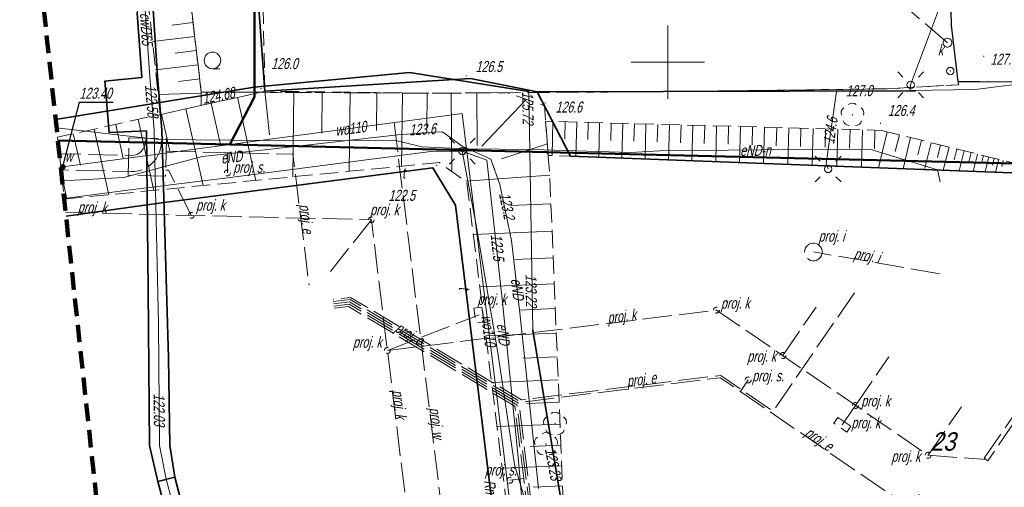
# Model space of a CAD drawing. Extents: x 7463256 to 7464485, y 5957341 to 5958260.
# Tile 15 of 256: x 7463256 to 7463323, y 5957521 to 5957553. Entities that reach past the tile are written whole.
import ezdxf
from ezdxf.enums import TextEntityAlignment as Align

# ---------------------------------------------------------------- set-up
doc = ezdxf.new("R2010")
doc.units = 0
doc.header["$MEASUREMENT"] = 0
for name, pattern in [('1.5_0.5', [2, 1.5, -0.5]), ('218-500', [1, 0.5, -0.5]), ('4', [1.8, 1.2, -0.6]), ('l219_500', [0]), ('mz1.0_0.5', [1.5, 1, -0.5]), ('mz1.25_0.5', [1.75, 1.25, -0.5]), ('mz2.0_0.5', [2.5, 2, -0.5])]:
    doc.linetypes.add(name, pattern=pattern)
doc.layers.get('0').update_dxf_attribs({"color": 2, "linetype": 'CONTINUOUS', "lineweight": 5})
for name, color, linetype in [('000 Inne (niezydentyfikowane)', 7, 'CONTINUOUS'), ('203-Punkt załamania granicy działki nie stabilizowany', 7, 'CONTINUOUS'), ('211-Nr działki', 7, 'CONTINUOUS'), ('217-Granica konturu klasyfikcyjnego', 7, 'CONTINUOUS'), ('218-Granica użytku', 7, 'CONTINUOUS'), ('219-Linia granicy', 7, 'CONTINUOUS'), ('drzewo liściaste (punkt)', 7, 'CONTINUOUS'), ('jezdnia (powierzchnia)', 7, 'CONTINUOUS'), ('krawężnik (linia)', 7, 'CONTINUOUS'), ('latarnia na słupie lub maszcie (punkt)', 7, 'CONTINUOUS'), ('Obszar opracowania', 7, 'CONTINUOUS'), ('ogrodzenie trwałe (linia)', 7, 'CONTINUOUS'), ('plac (powierzchnia)', 7, 'CONTINUOUS'), ('przewód ciepłowniczy (linia)', 7, 'CONTINUOUS'), ('przewód ciepłowniczy (linia)-Atr1', 7, 'CONTINUOUS'), ('przewód elektroenergetyczny (linia)', 7, 'CONTINUOUS'), ('przewód elektroenergetyczny (linia)-Atr1', 7, 'CONTINUOUS'), ('przewód elektroenergetyczny - projektowany lub w budowie (linia) - ob. projektowany', 7, 'CONTINUOUS'), ('przewód elektroenergetyczny - projektowany lub w budowie (linia) - ob. projektowany-Atr1', 7, 'CONTINUOUS'), ('przewód inny - projektowany lub w budowie (linia) - ob. projektowany', 7, 'CONTINUOUS'), ('przewód inny - projektowany lub w budowie (linia) - ob. projektowany-Atr1', 7, 'CONTINUOUS'), ('przewód kanalizacyjny - projektowany lub w budowie (linia) - ob. projektowany', 7, 'CONTINUOUS'), ('przewód kanalizacyjny - projektowany lub w budowie (linia) - ob. projektowany-Atr1', 7, 'CONTINUOUS'), ('przewód telekomunikacyjny (linia)', 7, 'CONTINUOUS'), ('przewód telekomunikacyjny (linia)-Atr1', 7, 'CONTINUOUS'), ('przewód wodociągowy (linia)', 7, 'CONTINUOUS'), ('przewód wodociągowy (linia)-Atr1', 7, 'CONTINUOUS'), ('przewód wodociągowy - projektowany lub w budowie (linia) - ob. projektowany', 7, 'CONTINUOUS'), ('przewód wodociągowy - projektowany lub w budowie (linia) - ob. projektowany-Atr1', 7, 'CONTINUOUS'), ('punkt o określonej wysokości (sieć ciepłownicza)', 7, 'CONTINUOUS'), ('punkt o określonej wysokości (sieć ciepłownicza)-Atr2', 7, 'CONTINUOUS'), ('punkt o określonej wysokości (sieć elektroenergetyczna)', 7, 'CONTINUOUS'), ('punkt o określonej wysokości (sieć elektroenergetyczna)-Atr2', 7, 'CONTINUOUS'), ('punkt o określonej wysokości (sieć kanalizacyjna)', 7, 'CONTINUOUS'), ('punkt o określonej wysokości (sieć telekomunikacyjna)', 7, 'CONTINUOUS'), ('punkt o określonej wysokości (sieć telekomunikacyjna)-Atr2', 7, 'CONTINUOUS'), ('punkt o określonej wysokości (sieć wodociągowa)', 7, 'CONTINUOUS'), ('punkt o określonej wysokości (sieć wodociągowa)-Atr2', 7, 'CONTINUOUS'), ('punkt wysokościowy naturalny', 7, 'CONTINUOUS'), ('punkt wysokościowy naturalny-Atr2', 7, 'CONTINUOUS'), ('punkt wysokościowy sztuczny', 7, 'CONTINUOUS'), ('punkt wysokościowy sztuczny-Atr2', 7, 'CONTINUOUS'), ('punkt zmiany cech lub źródła danych o położeniu przewodu (sieć ciepłownicza)', 7, 'CONTINUOUS'), ('rura ochronna - przewód ciepłowniczy (linia)', 7, 'CONTINUOUS'), ('rura ochronna - przewód telekomunikacyjny (linia)', 7, 'CONTINUOUS'), ('skarpa nieumocniona (powierzchnia)', 7, 'CONTINUOUS'), ('studzienka okrągła - przewód kanalizacyjny (punkt)', 7, 'CONTINUOUS'), ('studzienka okrągła - przewód kanalizacyjny (punkt)-Atr17', 7, 'CONTINUOUS'), ('słup (punkt)', 7, 'CONTINUOUS'), ('słup lub maszt - projektowany lub w budowie (punkt) - ob. projektowany', 7, 'CONTINUOUS'), ('słup lub maszt - projektowany lub w budowie (punkt) - ob. projektowany-Atr17', 7, 'CONTINUOUS'), ('urządzenie techniczne projektowane lub w budowie (sieć inna) - powierzchnia - ob. projektowany', 7, 'CONTINUOUS'), ('urządzenie techniczne projektowane lub w budowie (sieć inna) - powierzchnia - ob. projektowany-Atr17', 7, 'CONTINUOUS'), ('urządzenie techniczne projektowane lub w budowie (sieć kanalizacyjna) - powierzchnia - ob. projektowany', 7, 'CONTINUOUS'), ('urządzenie techniczne projektowane lub w budowie (sieć kanalizacyjna) - powierzchnia - ob. projektowany-Atr17', 7, 'CONTINUOUS'), ('urządzenie techniczne projektowane lub w budowie (sieć kanalizacyjna) - punkt - ob. projektowany', 7, 'CONTINUOUS'), ('urządzenie techniczne projektowane lub w budowie (sieć kanalizacyjna) - punkt - ob. projektowany-Atr17', 7, 'CONTINUOUS'), ('Wstawianie ramki sekcyjnej z opisem', 7, 'CONTINUOUS'), ('zadrzewienie (powierzchnia)', 7, 'CONTINUOUS'), ('zadrzewienie (powierzchnia) - symbol', 7, 'CONTINUOUS'), ('zasuwa - siec wodociągowa (punkt)', 7, 'CONTINUOUS'), ('zasuwa - siec wodociągowa (punkt)-Atr17', 7, 'CONTINUOUS')]:
    doc.layers.add(name, color=color, linetype=linetype)
doc.styles.get("Standard").update_dxf_attribs({"font": 'txt', "width": 0.75})
doc.linetypes.add('902-500', pattern='A,3.75,0,[1,ksztalty.shx,S=0.5,R=0,X=0,Y=0],3.75', length=7.5)

# ---------------------------------------------------------------- blocks, each defined once
blk = doc.blocks.new('US25')
at = {"linetype": 'Continuous', "lineweight": 0}
h = blk.add_hatch(color=0, dxfattribs=at)
edge = h.paths.add_edge_path()
edge.add_arc((0, 0), 0.2, 0, 360)
blk = doc.blocks.new('PW01')
at = {"linetype": 'Continuous', "lineweight": 13}
h = blk.add_hatch(color=0, dxfattribs=at)
edge = h.paths.add_edge_path()
edge.add_arc((0, 0), 0.045, 0, 360)
blk = doc.blocks.new('XX_01')
at = {"color": 0, "linetype": 'Continuous', "lineweight": 13}
blk.add_line((0, -0.25), (0, 0.25), dxfattribs=at)
blk = doc.blocks.new('SM04')
at = {"color": 0, "linetype": 'Continuous', "lineweight": 13}
blk.add_circle((0, 0), 0.25, dxfattribs=at)
blk = doc.blocks.new('SM011')
at = {"color": 0, "linetype": 'Continuous', "lineweight": 13}
for p, q in [((-0.53, 0.531), (-0.883, 0.884)), ((0.531, 0.531), (0.884, 0.884)), ((-0.53, -0.53), (-0.883, -0.883)), ((0.531, -0.53), (0.884, -0.883))]:
    blk.add_line(p, q, dxfattribs=at)
blk = doc.blocks.new('OP021')
at = {"linetype": 'Continuous', "lineweight": 13}
h = blk.add_hatch(color=0, dxfattribs=at)
edge = h.paths.add_edge_path()
edge.add_arc((0, 0), 0.05, 0, 360)
at = {"color": 0, "linetype": 'Continuous', "lineweight": 13}
for centre, start, end in [((0, 0.4), 49.272, 130.728), ((-0.38, 0.124), 121.308, 202.548), ((0.38, 0.124), 337.452, 58.692), ((-0.235, -0.324), 193.221, 274.871), ((0.235, -0.324), 265.129, 346.779)]:
    blk.add_arc(centre, 0.4, start, end, dxfattribs=at)
blk = doc.blocks.new('US15')
at = {"color": 0, "linetype": 'Continuous', "lineweight": 13}
blk.add_circle((0, 0), 0.25, dxfattribs=at)
blk = doc.blocks.new('PW02')
at = {"linetype": 'Continuous', "lineweight": 13}
h = blk.add_hatch(color=0, dxfattribs=at)
edge = h.paths.add_edge_path()
edge.add_arc((0, 0), 0.045, 0, 360)
blk = doc.blocks.new('TL04')
at = {"color": 0, "linetype": 'Continuous', "lineweight": 13}
blk.add_line((0.398, -0.164), (0.898, -0.164), dxfattribs=at)
blk.add_circle((0.398, 0.398), 0.562, dxfattribs=at)
blk = doc.blocks.new('US01P')
at = {"color": 0, "linetype": 'Continuous', "lineweight": 13}
for points in [[(0.082, 0.181), (0.072, 0.186), (0.034, 0.197), (-0.006, 0.2), (-0.046, 0.194), (-0.084, 0.182), (-0.118, 0.161), (-0.148, 0.135), (-0.172, 0.103), (-0.189, 0.066), (-0.198, 0.028), (-0.2, -0.001)], [(-0.082, -0.182), (-0.061, -0.191), (-0.022, -0.199), (0.018, -0.199), (0.057, -0.192), (0.094, -0.177), (0.127, -0.155), (0.155, -0.126), (0.177, -0.093), (0.192, -0.056), (0.199, -0.016), (0.2, 0)]]:
    blk.add_lwpolyline(points, dxfattribs=at)
blk = doc.blocks.new('203')
at = {"linetype": 'Continuous', "lineweight": 0}
h = blk.add_hatch(color=0, dxfattribs=at)
edge = h.paths.add_edge_path()
edge.add_arc((0, 0), 0.045, 0, 360)

msp = doc.modelspace()

# ---------------------------------------------------------------- linework, layer by layer
at = {"layer": '000 Inne (niezydentyfikowane)', "color": 7, "linetype": 'Continuous', "lineweight": 13}
for p, q in [((7463267.68, 5957552.7), (7463266.25, 5957552.53)), ((7463267.8, 5957551.75), (7463264.92, 5957551.41)), ((7463267.91, 5957550.79), (7463266.46, 5957550.62)), ((7463268.02, 5957549.83), (7463265.12, 5957549.49)), ((7463268.14, 5957548.86), (7463266.68, 5957548.69)), ((7463268.24, 5957547.89), (7463265.3, 5957547.8)), ((7463270.71, 5957547.61), (7463271.96, 5957541.95)), ((7463272.57, 5957548.02), (7463272.88, 5957545.05)), ((7463274.54, 5957548), (7463274.48, 5957542.2)), ((7463276.48, 5957547.98), (7463276.45, 5957545.18)), ((7463278.37, 5957547.96), (7463278.31, 5957542.57)), ((7463280.19, 5957547.94), (7463280.16, 5957545.34)), ((7463281.94, 5957547.92), (7463281.88, 5957542.92)), ((7463283.62, 5957547.9), (7463283.6, 5957545.49)), ((7463285.25, 5957547.9), (7463285.3, 5957542.56)), ((7463286.99, 5957547.91), (7463287.01, 5957544.32)), ((7463268.92, 5957547.21), (7463269.52, 5957544.49)), ((7463290.36, 5957547.47), (7463287.35, 5957544.28)), ((7463265.54, 5957546.46), (7463266.1, 5957543.95)), ((7463267.2, 5957546.83), (7463268.36, 5957541.6)), ((7463262.42, 5957545.77), (7463262.93, 5957543.44)), ((7463263.95, 5957546.11), (7463265.02, 5957541.27)), ((7463292.18, 5957545.97), (7463292.12, 5957543.64)), ((7463293.01, 5957545.94), (7463292.98, 5957544.78)), ((7463293.8, 5957545.92), (7463293.74, 5957543.59)), ((7463294.58, 5957545.9), (7463294.55, 5957544.73)), ((7463295.36, 5957545.88), (7463295.3, 5957543.53)), ((7463296.15, 5957545.86), (7463296.12, 5957544.68)), ((7463296.93, 5957545.84), (7463296.87, 5957543.47)), ((7463297.72, 5957545.82), (7463297.69, 5957544.63)), ((7463298.51, 5957545.79), (7463298.45, 5957543.41)), ((7463299.31, 5957545.77), (7463299.28, 5957544.58)), ((7463300.11, 5957545.75), (7463300.04, 5957543.35)), ((7463300.91, 5957545.73), (7463300.87, 5957544.52)), ((7463301.71, 5957545.71), (7463301.64, 5957543.29)), ((7463302.51, 5957545.69), (7463302.48, 5957544.47)), ((7463303.32, 5957545.66), (7463303.26, 5957543.23)), ((7463304.13, 5957545.64), (7463304.1, 5957544.42)), ((7463304.95, 5957545.62), (7463304.88, 5957543.17)), ((7463305.77, 5957545.6), (7463305.73, 5957544.37)), ((7463306.59, 5957545.58), (7463306.52, 5957543.1)), ((7463259.53, 5957545.13), (7463260.01, 5957542.98)), ((7463260.95, 5957545.44), (7463261.94, 5957540.97)), ((7463307.41, 5957545.55), (7463307.38, 5957544.31)), ((7463308.23, 5957545.53), (7463308.17, 5957543.04)), ((7463309.06, 5957545.51), (7463309.03, 5957544.26)), ((7463309.9, 5957545.49), (7463309.83, 5957542.98)), ((7463310.73, 5957545.46), (7463310.7, 5957544.21)), ((7463311.57, 5957545.44), (7463311.5, 5957542.92)), ((7463312.41, 5957545.42), (7463312.37, 5957544.15)), ((7463313.25, 5957545.39), (7463313.18, 5957542.85)), ((7463314.1, 5957545.37), (7463314.06, 5957544.1)), ((7463314.94, 5957545.26), (7463314.33, 5957542.81)), ((7463315.76, 5957545.06), (7463315.47, 5957543.92)), ((7463291.8, 5957544.45), (7463288.67, 5957543.41)), ((7463316.53, 5957544.87), (7463316.01, 5957542.75)), ((7463317.26, 5957544.69), (7463317.01, 5957543.7)), ((7463317.93, 5957544.52), (7463317.48, 5957542.69)), ((7463318.56, 5957544.37), (7463318.35, 5957543.52)), ((7463319.14, 5957544.22), (7463318.75, 5957542.64)), ((7463319.68, 5957544.09), (7463319.5, 5957543.36)), ((7463320.18, 5957543.97), (7463319.84, 5957542.6)), ((7463320.65, 5957543.85), (7463320.49, 5957543.22)), ((7463321.08, 5957543.74), (7463320.79, 5957542.57)), ((7463321.48, 5957543.64), (7463321.35, 5957543.1)), ((7463321.86, 5957543.55), (7463321.61, 5957542.53)), ((7463322.21, 5957543.47), (7463322.09, 5957542.99)), ((7463322.53, 5957543.39), (7463322.31, 5957542.51)), ((7463322.83, 5957543.31), (7463322.73, 5957542.9)), ((7463258.742, 5957542.258), (7463259.09, 5957540.69)), ((7463291.96, 5957542.32), (7463286.24, 5957541.89)), ((7463292.04, 5957540.35), (7463289.29, 5957540.24)), ((7463292.12, 5957538.49), (7463286.76, 5957538.26)), ((7463292.2, 5957536.68), (7463289.59, 5957536.57)), ((7463292.27, 5957534.92), (7463287.2, 5957534.71)), ((7463292.34, 5957533.22), (7463289.87, 5957533.11)), ((7463292.41, 5957531.56), (7463287.61, 5957531.36)), ((7463292.47, 5957529.94), (7463290.14, 5957529.85)), ((7463292.54, 5957528.37), (7463288, 5957528.19)), ((7463292.6, 5957526.85), (7463290.4, 5957526.76)), ((7463292.66, 5957525.36), (7463288.37, 5957525.19)), ((7463292.72, 5957523.92), (7463290.64, 5957523.83)), ((7463292.78, 5957522.51), (7463288.72, 5957522.35)), ((7463292.84, 5957521.15), (7463290.86, 5957521.07))]:
    msp.add_line(p, q, dxfattribs=at)
at = {"layer": '217-Granica konturu klasyfikcyjnego', "color": 3, "linetype": '1.5_0.5', "lineweight": 18, "flags": 128}
for points in [[(7463319.29, 5957552.51), (7463319.08, 5957565.82)], [(7463267.45, 5957554.69), (7463268.24, 5957547.97)], [(7463319.78, 5957548.47), (7463319.29, 5957552.51)], [(7463314.94, 5957548.19), (7463319.78, 5957548.47)], [(7463268.24, 5957547.97), (7463284.46, 5957547.89)], [(7463284.46, 5957547.89), (7463299.94, 5957548)], [(7463299.94, 5957548), (7463314.94, 5957548.19)]]:
    msp.add_lwpolyline(points, dxfattribs=at)
at = {"layer": '218-Granica użytku', "color": 3, "linetype": '218-500', "lineweight": 18, "flags": 128}
for points in [[(7463319.08, 5957565.82), (7463319.29, 5957552.51)], [(7463268.24, 5957547.97), (7463267.45, 5957554.69)], [(7463319.29, 5957552.51), (7463319.78, 5957548.47)], [(7463319.78, 5957548.47), (7463314.94, 5957548.19)], [(7463284.46, 5957547.89), (7463268.24, 5957547.97)], [(7463299.94, 5957548), (7463284.46, 5957547.89)], [(7463314.94, 5957548.19), (7463299.94, 5957548)], [(7463258.481, 5957544.677), (7463270.19, 5957544.39)], [(7463270.19, 5957544.39), (7463330.16, 5957542.94)]]:
    msp.add_lwpolyline(points, dxfattribs=at)
at = {"layer": '219-Linia granicy', "color": 3, "linetype": 'l219_500', "lineweight": 50, "flags": 128}
for points in [[(7463271.876, 5957568.618), (7463271.87, 5957547.64)], [(7463271.87, 5957547.64), (7463270.19, 5957544.39)], [(7463270.19, 5957544.39), (7463258.481, 5957544.677)], [(7463330.16, 5957542.94), (7463270.19, 5957544.39)]]:
    msp.add_lwpolyline(points, dxfattribs=at)
at = {"layer": 'jezdnia (powierzchnia)', "color": 7, "linetype": '1.5_0.5', "lineweight": 18, "flags": 128}
msp.add_lwpolyline([(7463339.69, 5957522.36), (7463339.49, 5957532.09), (7463339.26, 5957543.17), (7463338.91, 5957545.04), (7463338.21, 5957546.38), (7463337.33, 5957547.39), (7463336.26, 5957548.17), (7463334.98, 5957548.65), (7463319.75, 5957548.68), (7463319.29, 5957552.51), (7463318.941, 5957567.934)], dxfattribs=at)
at = {"layer": 'krawężnik (linia)', "color": 7, "linetype": 'Continuous', "lineweight": 25, "flags": 128}
msp.add_lwpolyline([(7463318.941, 5957567.934), (7463319.29, 5957552.51), (7463319.75, 5957548.68), (7463334.98, 5957548.65), (7463336.26, 5957548.17), (7463337.33, 5957547.39), (7463338.21, 5957546.38), (7463338.91, 5957545.04), (7463339.26, 5957543.17), (7463339.49, 5957532.09), (7463339.69, 5957522.36), (7463338.91, 5957521.17), (7463338.12, 5957520.23), (7463337.13, 5957519.61), (7463336.05, 5957519.42), (7463335.34, 5957519.65), (7463334.79, 5957520.19), (7463334.48, 5957520.99), (7463334.04, 5957522.29)], dxfattribs=at)
at = {"layer": 'Obszar opracowania', "color": 132, "linetype": '4', "lineweight": 200, "flags": 128}
msp.add_lwpolyline([(7463648.63, 5957598.42), (7463381.17, 5957559), (7463352.31, 5957567.45), (7463255.88, 5957568.85), (7463280.41, 5957340.9), (7463468.95, 5957378.08), (7463536.66, 5957509.53), (7463626.95, 5957460.4), (7463653.5, 5957411.27), (7463734.5, 5957471.02), (7463879.22, 5957698.07), (7464314.97, 5957939.96), (7464470.72, 5957945.23), (7464483.34, 5958244.06), (7464262.86, 5958260.06), (7464240.11, 5958013.73), (7463789.91, 5957739.13), (7463712.41, 5957593.35)], close=True, dxfattribs=at)
at = {"layer": 'ogrodzenie trwałe (linia)', "color": 7, "linetype": '902-500', "lineweight": 35, "flags": 128}
for points in [[(7463271.132, 5957568.629), (7463271.72, 5957559.64), (7463272.57, 5957548.02), (7463286.56, 5957548.88), (7463291.11, 5957547.99), (7463316.89, 5957548.06)], [(7463291.11, 5957547.99), (7463293.38, 5957543.6), (7463330.01, 5957542.21), (7463333.12, 5957537.84), (7463334.04, 5957522.29), (7463339.27, 5957522.33), (7463342.64, 5957522.54), (7463343.05, 5957522.56), (7463344.35, 5957522.68), (7463345.33, 5957522.67), (7463345.57, 5957529.91), (7463345.92, 5957542.3), (7463351.14, 5957548.56)], [(7463259.038, 5957539.508), (7463265.53, 5957540.43), (7463276.79, 5957541.87), (7463284.01, 5957542.8), (7463285.55, 5957540.27), (7463288.39, 5957517.12), (7463291.04, 5957495.52), (7463292.47, 5957487.34), (7463293.46, 5957480.66)]]:
    msp.add_lwpolyline(points, dxfattribs=at)
at = {"layer": 'plac (powierzchnia)', "color": 7, "linetype": '1.5_0.5', "lineweight": 18, "flags": 128}
msp.add_lwpolyline([(7463259.037, 5957539.509), (7463265.53, 5957540.43), (7463276.79, 5957541.87), (7463284.01, 5957542.8), (7463285.55, 5957540.27), (7463288.39, 5957517.12), (7463291.04, 5957495.52), (7463291.12, 5957491.47), (7463292.56, 5957481.3), (7463293.12, 5957475.87), (7463297.71, 5957441.33), (7463293.16, 5957440.73), (7463292.03, 5957440.58), (7463278.43, 5957438.81), (7463269.987, 5957437.759)], dxfattribs=at)
at = {"layer": 'przewód ciepłowniczy (linia)', "color": 212, "linetype": 'Continuous', "lineweight": 18, "flags": 128}
for points in [[(7463263.67, 5957565.91), (7463263.62, 5957564.63), (7463264.4, 5957553.89), (7463264.73, 5957549.01), (7463265.04, 5957545.35), (7463265.32, 5957532.19), (7463265.4, 5957523.91), (7463265.86, 5957521.6)], [(7463291.04, 5957495.52), (7463285.55, 5957540.27), (7463284.01, 5957542.8), (7463265.53, 5957540.43), (7463259.038, 5957539.508)], [(7463265.86, 5957521.6), (7463267.78, 5957514.34), (7463270.41, 5957504.39), (7463273.45, 5957492.87), (7463273.6, 5957492.37), (7463291.04, 5957495.52), (7463292.53, 5957495.69), (7463293.45, 5957495.82), (7463305.77, 5957496.7)]]:
    msp.add_lwpolyline(points, dxfattribs=at)
at = {"layer": 'przewód elektroenergetyczny (linia)', "color": 1, "linetype": 'Continuous', "lineweight": 18, "flags": 128}
for points in [[(7463317.965, 5957567.949), (7463317.91, 5957564.86), (7463318.23, 5957560.99), (7463318.35, 5957553.36), (7463316.53, 5957548.46), (7463316.49, 5957548.08)], [(7463310.78, 5957543.11), (7463311.49, 5957548.01), (7463316.49, 5957548.08), (7463320.91, 5957548.14), (7463323.61, 5957548.48), (7463326.62, 5957548.22), (7463330.45, 5957545.92), (7463333.56, 5957538.62), (7463334.13, 5957535.96), (7463334.55, 5957531.19), (7463333.39, 5957531.14)], [(7463310.91, 5957542.73), (7463310.78, 5957543.11), (7463311.49, 5957548.01), (7463316.49, 5957548.08)], [(7463258.389, 5957545.536), (7463263.72, 5957544.91), (7463265.42, 5957544.74), (7463275.14, 5957544.65), (7463281.38, 5957544.69), (7463283.27, 5957544.24), (7463286.3, 5957544.11), (7463290.79, 5957544.05), (7463297.45, 5957543.86), (7463299.45, 5957543.96), (7463308.79, 5957544.05), (7463313.76, 5957544.08), (7463318.36, 5957542.68), (7463318.54, 5957541.86)], [(7463258.777, 5957541.929), (7463262.96, 5957542.15), (7463268.31, 5957543.59), (7463272.77, 5957544.06), (7463281.62, 5957545.05), (7463284.04, 5957545.24), (7463284.67, 5957545.26), (7463285.99, 5957544.28), (7463287.95, 5957543.39), (7463288.57, 5957541.68), (7463289.36, 5957537.87), (7463289.92, 5957532.94), (7463290.81, 5957524.64), (7463291.2, 5957520.97)], [(7463258.908, 5957540.715), (7463263.25, 5957541.29), (7463270.21, 5957542.15), (7463283.86, 5957543.92), (7463286.01, 5957543.95)], [(7463286.01, 5957543.95), (7463287.68, 5957543.33), (7463288.75, 5957533.66), (7463289.81, 5957523.09), (7463290.57, 5957514.54), (7463290.92, 5957510.75), (7463292.11, 5957508.69), (7463292.14, 5957506.19), (7463292.44, 5957503.75), (7463294.62, 5957502.71), (7463297.78, 5957503.67), (7463306.92, 5957496.64), (7463314.33, 5957496.3), (7463318.06, 5957496.94), (7463318.99, 5957495.78), (7463323.4, 5957495.68)], [(7463290.67, 5957519.7), (7463290.33, 5957519.99), (7463289.56, 5957522.61), (7463288.43, 5957530.22), (7463286.93, 5957539.05), (7463286.01, 5957543.95)], [(7463310.78, 5957543.11), (7463310.91, 5957542.73)]]:
    msp.add_lwpolyline(points, dxfattribs=at)
at = {"layer": 'przewód elektroenergetyczny - projektowany lub w budowie (linia) - ob. projektowany', "color": 1, "linetype": 'mz2.0_0.5', "lineweight": 18, "flags": 128}
for points in [[(7463319.04, 5957551.33), (7463316.09, 5957553.86), (7463315.081, 5957567.991)], [(7463265.85, 5957543.94), (7463274.48, 5957543.73), (7463275.58, 5957534.81)], [(7463270.05, 5957543.84), (7463270.02, 5957542.46)], [(7463312.7, 5957534.3), (7463307.16, 5957526.23), (7463303.61, 5957528.68), (7463290.03, 5957527.01), (7463278.41, 5957533.99), (7463277.21, 5957533.85)], [(7463277.23, 5957533.7), (7463278.37, 5957533.84), (7463290, 5957526.85), (7463303.57, 5957528.52), (7463316.48, 5957519.66), (7463317.1, 5957520.57)], [(7463277.25, 5957533.55), (7463278.34, 5957533.68), (7463289.87, 5957526.76), (7463292.63, 5957504.28), (7463293.13, 5957503.89), (7463297.12, 5957471.36), (7463342.31, 5957476.91), (7463342.65, 5957474.11)], [(7463277.26, 5957533.4), (7463278.31, 5957533.53), (7463289.73, 5957526.67), (7463292.49, 5957504.2), (7463292.99, 5957503.81), (7463296.99, 5957471.19), (7463342.18, 5957476.74), (7463342.5, 5957474.09)], [(7463277.28, 5957533.25), (7463278.27, 5957533.37), (7463289.59, 5957526.58), (7463290.19, 5957521.65), (7463292.14, 5957505.77), (7463292.34, 5957504.12), (7463292.85, 5957503.73), (7463294.05, 5957493.92), (7463295.39, 5957483), (7463297.71, 5957464.14), (7463299.42, 5957450.18), (7463296.24, 5957449.79), (7463284.33, 5957448.33), (7463272.42, 5957446.87), (7463269.051, 5957446.455)], [(7463304.94, 5957527.58), (7463305.47, 5957528.37)], [(7463290.19, 5957521.65), (7463289.25, 5957521.54)]]:
    msp.add_lwpolyline(points, dxfattribs=at)
at = {"layer": 'przewód inny - projektowany lub w budowie (linia) - ob. projektowany', "color": 7, "linetype": 'mz2.0_0.5', "lineweight": 18, "flags": 128}
for points in [[(7463264.41, 5957544.66), (7463264.41, 5957544.47), (7463264.37, 5957544.28), (7463264.29, 5957544.1), (7463264.18, 5957543.94), (7463264.04, 5957543.82), (7463263.87, 5957543.72), (7463263.68, 5957543.67), (7463263.49, 5957543.65), (7463258.579, 5957543.771)], [(7463265.51, 5957544.6), (7463265.5, 5957544.35), (7463265.46, 5957544.11), (7463265.39, 5957543.87), (7463265.29, 5957543.64), (7463265.17, 5957543.42), (7463265.01, 5957543.23), (7463264.84, 5957543.05), (7463264.64, 5957542.9), (7463264.43, 5957542.77), (7463264.2, 5957542.67), (7463263.96, 5957542.6), (7463263.71, 5957542.56), (7463263.46, 5957542.55), (7463258.698, 5957542.667)], [(7463318.52, 5957535.59), (7463309.91, 5957537.08)]]:
    msp.add_lwpolyline(points, dxfattribs=at)
at = {"layer": 'przewód kanalizacyjny - projektowany lub w budowie (linia) - ob. projektowany', "color": 34, "linetype": 'mz2.0_0.5', "lineweight": 18, "flags": 128}
for points in [[(7463267.56, 5957539.57), (7463266.02, 5957542.64), (7463265.82, 5957542.64)], [(7463259.008, 5957539.778), (7463267.56, 5957539.57), (7463279.82, 5957539.27), (7463280.91, 5957530.37), (7463282.92, 5957514), (7463271.9, 5957512.64), (7463262.059, 5957511.43)], [(7463279.82, 5957539.27), (7463276.98, 5957535.68)], [(7463280.91, 5957530.37), (7463303.31, 5957533.12), (7463317.72, 5957523.24), (7463321.66, 5957522.95)], [(7463307.83, 5957530.03), (7463310.09, 5957533.32)], [(7463280.91, 5957530.37), (7463287.16, 5957532.8)], [(7463312.77, 5957526.63), (7463315.04, 5957529.93)], [(7463312.77, 5957526.63), (7463311.87, 5957525.31)], [(7463317.72, 5957523.24), (7463319.98, 5957526.53)]]:
    msp.add_lwpolyline(points, dxfattribs=at)
at = {"layer": 'przewód telekomunikacyjny (linia)', "color": 30, "linetype": 'Continuous', "lineweight": 18, "flags": 128}
for points in [[(7463258.328, 5957546.105), (7463271.85, 5957548.3), (7463282.42, 5957549.31), (7463290.53, 5957548), (7463290.82, 5957531.76), (7463292.77, 5957519.98), (7463291.86, 5957515.67), (7463293.85, 5957503.86), (7463295.85, 5957498.02), (7463295.91, 5957497.44), (7463295.99, 5957496.82), (7463297.13, 5957489.27), (7463296.31, 5957484.77), (7463297.17, 5957475.66), (7463301.12, 5957450.93)], [(7463259.038, 5957539.508), (7463265.53, 5957540.43), (7463284.01, 5957542.8), (7463285.55, 5957540.27), (7463290.72, 5957498.11)]]:
    msp.add_lwpolyline(points, dxfattribs=at)
at = {"layer": 'przewód wodociągowy (linia)', "color": 5, "linetype": 'Continuous', "lineweight": 18, "flags": 128}
for points in [[(7463258.81, 5957542.87), (7463285.99, 5957546.51), (7463291.65, 5957500.39)], [(7463258.678, 5957542.85), (7463258.81, 5957542.87)]]:
    msp.add_lwpolyline(points, dxfattribs=at)
at = {"layer": 'przewód wodociągowy - projektowany lub w budowie (linia) - ob. projektowany', "color": 5, "linetype": 'mz2.0_0.5', "lineweight": 18, "flags": 128}
msp.add_lwpolyline([(7463281.37, 5957545.89), (7463284.61, 5957519.54), (7463286.76, 5957502.02), (7463287.25, 5957502.08), (7463293.9, 5957502.9), (7463294.67, 5957496.66)], dxfattribs=at)
at = {"layer": 'punkt o określonej wysokości (sieć wodociągowa)-Atr2', "color": 7, "flags": 128}
msp.add_lwpolyline([(7463258.81, 5957542.87), (7463259.94, 5957547.28), (7463262.244, 5957547.28)], dxfattribs=at)
at = {"layer": 'rura ochronna - przewód ciepłowniczy (linia)', "color": 212, "linetype": 'Continuous', "lineweight": 35, "flags": 128}
for points in [[(7463264.83, 5957555.68), (7463265.26, 5957549.06), (7463265.56, 5957545.37), (7463266.01, 5957529.88), (7463266.09, 5957523.9), (7463266.44, 5957521.74), (7463265.28, 5957521.46), (7463264.71, 5957523.91), (7463264.63, 5957534.5), (7463264.51, 5957545.32), (7463261.97, 5957545.22), (7463261.68, 5957548.72), (7463264.2, 5957548.96), (7463263.96, 5957552.09), (7463263.06, 5957564.47), (7463264.17, 5957564.79)], [(7463270.94, 5957504.54), (7463274.01, 5957492.94), (7463293.37, 5957496.27), (7463306.12, 5957497.19), (7463305.42, 5957496.21), (7463293.48, 5957495.37), (7463273.68, 5957491.93), (7463273.16, 5957491.86), (7463272.89, 5957492.8), (7463269.87, 5957504.23), (7463267.23, 5957514.16), (7463265.28, 5957521.46), (7463266.44, 5957521.74)]]:
    msp.add_lwpolyline(points, close=True, dxfattribs=at)
at = {"layer": 'rura ochronna - przewód telekomunikacyjny (linia)', "color": 30, "linetype": 'Continuous', "lineweight": 35, "flags": 128}
for points in [[(7463258.328, 5957546.105), (7463271.85, 5957548.3), (7463282.42, 5957549.31), (7463290.53, 5957548)], [(7463292.77, 5957519.98), (7463290.82, 5957531.76)]]:
    msp.add_lwpolyline(points, dxfattribs=at)
at = {"layer": 'skarpa nieumocniona (powierzchnia)', "color": 7, "linetype": 'mz1.25_0.5', "lineweight": 18, "flags": 128}
for points in [[(7463265.94, 5957568.7), (7463266.08, 5957567.9), (7463267.16, 5957560.77), (7463267.45, 5957554.69), (7463268.24, 5957547.97), (7463268.24, 5957547.06), (7463265.44, 5957546.44), (7463263.83, 5957561.78), (7463263.31, 5957565.14), (7463263.07, 5957567.17), (7463262.94, 5957568.75)], [(7463284.46, 5957547.89), (7463289.02, 5957547.93), (7463291.6, 5957547.04), (7463291.97, 5957542.13), (7463293.52, 5957504.64), (7463294.87, 5957480.88), (7463293.95, 5957480.74), (7463288.91, 5957520.83), (7463286.32, 5957541.83), (7463284.44, 5957543.17), (7463258.91, 5957540.68), (7463258.46, 5957544.89), (7463272.57, 5957548.02)], [(7463314.54, 5957545.36), (7463326.76, 5957542.34), (7463293.38, 5957543.6), (7463291.85, 5957543.65), (7463291.68, 5957545.98)]]:
    msp.add_lwpolyline(points, close=True, dxfattribs=at)
at = {"layer": 'urządzenie techniczne projektowane lub w budowie (sieć inna) - powierzchnia - ob. projektowany', "color": 7, "linetype": 'mz2.0_0.5', "lineweight": 18, "flags": 128}
for points in [[(7463319.34, 5957551.33), (7463319.33, 5957551.27), (7463319.31, 5957551.21), (7463319.28, 5957551.15), (7463319.24, 5957551.11), (7463319.19, 5957551.07), (7463319.13, 5957551.04), (7463319.07, 5957551.03), (7463319, 5957551.03), (7463318.94, 5957551.04), (7463318.89, 5957551.07), (7463318.83, 5957551.11), (7463318.79, 5957551.15), (7463318.76, 5957551.21), (7463318.74, 5957551.27), (7463318.74, 5957551.33), (7463318.74, 5957551.39), (7463318.76, 5957551.45), (7463318.79, 5957551.51), (7463318.83, 5957551.55), (7463318.89, 5957551.59), (7463318.94, 5957551.62), (7463319, 5957551.63), (7463319.07, 5957551.63), (7463319.13, 5957551.62), (7463319.19, 5957551.59), (7463319.24, 5957551.55), (7463319.28, 5957551.51), (7463319.31, 5957551.45), (7463319.33, 5957551.39)], [(7463263.32, 5957544.85), (7463265.87, 5957544.79), (7463265.81, 5957542.24), (7463263.26, 5957542.3)], [(7463310.21, 5957537.6), (7463310.31, 5957537.53), (7463310.4, 5957537.43), (7463310.46, 5957537.32), (7463310.5, 5957537.21), (7463310.51, 5957537.08), (7463310.5, 5957536.96), (7463310.46, 5957536.84), (7463310.4, 5957536.73), (7463310.31, 5957536.63), (7463310.21, 5957536.56), (7463310.1, 5957536.51), (7463309.97, 5957536.48), (7463309.85, 5957536.48), (7463309.72, 5957536.51), (7463309.61, 5957536.56), (7463309.51, 5957536.63), (7463309.42, 5957536.73), (7463309.36, 5957536.84), (7463309.32, 5957536.95), (7463309.31, 5957537.08), (7463309.32, 5957537.2), (7463309.36, 5957537.32), (7463309.42, 5957537.43), (7463309.51, 5957537.53), (7463309.61, 5957537.6), (7463309.72, 5957537.65), (7463309.85, 5957537.68), (7463309.97, 5957537.68), (7463310.1, 5957537.65)]]:
    msp.add_lwpolyline(points, close=True, dxfattribs=at)
at = {"layer": 'urządzenie techniczne projektowane lub w budowie (sieć kanalizacyjna) - powierzchnia - ob. projektowany', "color": 34, "linetype": 'mz2.0_0.5', "lineweight": 18, "flags": 128}
for points in [[(7463286.8, 5957533.25), (7463287.35, 5957533.32), (7463287.47, 5957532.31), (7463286.92, 5957532.24)], [(7463321.54, 5957523.04), (7463323.81, 5957526.33), (7463324.05, 5957526.17), (7463321.78, 5957522.87)], [(7463311.57, 5957525.82), (7463312.45, 5957525.21), (7463312.18, 5957524.82), (7463311.3, 5957525.43)]]:
    msp.add_lwpolyline(points, close=True, dxfattribs=at)
at = {"layer": 'Wstawianie ramki sekcyjnej z opisem', "color": 7, "linetype": 'Continuous', "lineweight": 13, "flags": 128}
for points in [[(7463300, 5957547.5), (7463300, 5957552.5)], [(7463297.5, 5957550), (7463302.5, 5957550)]]:
    msp.add_lwpolyline(points, dxfattribs=at)
at = {"layer": 'zadrzewienie (powierzchnia)', "color": 7, "linetype": 'mz1.0_0.5', "lineweight": 18, "flags": 128}
msp.add_lwpolyline([(7463272.11, 5957568.61), (7463272.57, 5957548.02), (7463268.24, 5957547.06), (7463268.24, 5957547.97), (7463267.45, 5957554.69), (7463267.16, 5957560.77), (7463266.08, 5957567.9), (7463265.94, 5957568.7)], close=True, dxfattribs=at)

# ---------------------------------------------------------------- block references
at = {"layer": '203-Punkt załamania granicy działki nie stabilizowany', "color": 3, "linetype": 'Continuous', "lineweight": 18}
for p in [(7463271.87, 5957547.64), (7463270.19, 5957544.39)]:
    msp.add_blockref('203', p, dxfattribs=at)
at = {"layer": 'drzewo liściaste (punkt)', "color": 94, "linetype": 'Continuous', "lineweight": 13}
for p in [(7463312.57, 5957546.42), (7463292.32, 5957525.38), (7463291.71, 5957524)]:
    msp.add_blockref('OP021', p, dxfattribs=at)
at = {"layer": 'latarnia na słupie lub maszcie (punkt)', "color": 7, "linetype": 'Continuous', "lineweight": 18}
for p in [(7463316.53, 5957548.46), (7463286.01, 5957543.95), (7463310.91, 5957542.73)]:
    msp.add_blockref('SM011', p, dxfattribs=at)
at = {"layer": 'punkt o określonej wysokości (sieć ciepłownicza)', "color": 212, "linetype": 'Continuous', "lineweight": 13}
for p in [(7463265.04, 5957545.35), (7463265.4, 5957523.91)]:
    msp.add_blockref('PW01', p, dxfattribs=at)
at = {"layer": 'punkt o określonej wysokości (sieć elektroenergetyczna)', "color": 1, "linetype": 'Continuous', "lineweight": 13}
for p in [(7463311.49, 5957548.01), (7463284.67, 5957545.26), (7463310.78, 5957543.11), (7463288.57, 5957541.68)]:
    msp.add_blockref('PW01', p, dxfattribs=at)
at = {"layer": 'punkt o określonej wysokości (sieć elektroenergetyczna)', "color": 1, "linetype": 'Continuous', "lineweight": 13, "rotation": 276.314}
msp.add_blockref('PW01', (7463288.23, 5957538.38), dxfattribs=at)
at = {"layer": 'punkt o określonej wysokości (sieć kanalizacyjna)', "color": 34, "linetype": 'Continuous', "lineweight": 13}
msp.add_blockref('PW01', (7463319.23, 5957549.4), dxfattribs=at)
at = {"layer": 'punkt o określonej wysokości (sieć telekomunikacyjna)', "color": 30, "linetype": 'Continuous', "lineweight": 13}
for p in [(7463271.85, 5957548.3), (7463290.53, 5957548), (7463290.82, 5957531.76)]:
    msp.add_blockref('PW01', p, dxfattribs=at)
at = {"layer": 'punkt o określonej wysokości (sieć wodociągowa)', "color": 5, "linetype": 'Continuous', "lineweight": 13}
msp.add_blockref('PW01', (7463258.81, 5957542.87), dxfattribs=at)
at = {"layer": 'punkt wysokościowy naturalny', "color": 7, "linetype": 'Continuous', "lineweight": 13}
for p in [(7463286.27, 5957549.08), (7463272.3, 5957548.2), (7463291.65, 5957547.23), (7463314.48, 5957545.84), (7463284.27, 5957542.98)]:
    msp.add_blockref('PW01', p, dxfattribs=at)
at = {"layer": 'punkt wysokościowy sztuczny', "color": 7, "linetype": 'Continuous', "lineweight": 13}
msp.add_blockref('PW02', (7463321.51, 5957550.41), dxfattribs=at)
at = {"layer": 'punkt zmiany cech lub źródła danych o położeniu przewodu (sieć ciepłownicza)', "color": 7, "linetype": 'Continuous', "lineweight": 18, "rotation": 102.381}
msp.add_blockref('XX_01', (7463265.86, 5957521.6), dxfattribs=at)
at = {"layer": 'studzienka okrągła - przewód kanalizacyjny (punkt)', "color": 34, "linetype": 'Continuous', "lineweight": 18}
msp.add_blockref('US15', (7463319.23, 5957549.4), dxfattribs=at)
at = {"layer": 'słup (punkt)', "color": 7, "linetype": 'Continuous', "lineweight": 18}
for p, rotation in [((7463316.53, 5957548.46), 90), ((7463286.01, 5957543.95), 359.4299999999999)]:
    msp.add_blockref('SM04', p, dxfattribs=dict(at, rotation=rotation))
msp.add_blockref('SM04', (7463310.91, 5957542.73), dxfattribs=at)
at = {"layer": 'słup lub maszt - projektowany lub w budowie (punkt) - ob. projektowany', "color": 7, "linetype": 'Continuous', "lineweight": 18}
for p in [(7463270.02, 5957542.46), (7463305.47, 5957528.37), (7463289.25, 5957521.54)]:
    msp.add_blockref('US01P', p, dxfattribs=at)
at = {"layer": 'urządzenie techniczne projektowane lub w budowie (sieć kanalizacyjna) - punkt - ob. projektowany', "color": 34, "linetype": 'Continuous', "lineweight": 18}
for p in [(7463267.56, 5957539.57), (7463279.82, 5957539.27), (7463303.31, 5957533.12), (7463280.91, 5957530.37), (7463307.83, 5957530.03), (7463312.77, 5957526.63), (7463317.72, 5957523.24)]:
    msp.add_blockref('US01P', p, dxfattribs=at)
at = {"layer": 'zadrzewienie (powierzchnia) - symbol', "color": 7, "linetype": 'Continuous', "lineweight": 18}
msp.add_blockref('TL04', (7463268.604, 5957549.724), dxfattribs=at)
at = {"layer": 'zasuwa - siec wodociągowa (punkt)', "color": 7, "linetype": 'Continuous', "lineweight": 13}
msp.add_blockref('US25', (7463258.81, 5957542.87), dxfattribs=at)

# ---------------------------------------------------------------- texts
at = {"layer": '211-Nr działki', "color": 3, "linetype": 'Continuous', "lineweight": 18, "oblique": 15, "width": 0.9}
msp.add_text('23', height=1.25, dxfattribs=at).set_placement((7463317.9, 5957524.8), align=Align.TOP_LEFT)
at = {"layer": 'przewód ciepłowniczy (linia)-Atr1', "color": 212, "oblique": 15, "width": 0.72}
for s, rotation, p in [('cwD65', -86.132, (7463264.43, 5957553.37)), ('Rncpd32', -83.006, (7463287.85, 5957521.56))]:
    msp.add_text(s, height=0.75, rotation=rotation, dxfattribs=at).set_placement(p, align=Align.MIDDLE_LEFT)
at = {"layer": 'przewód elektroenergetyczny (linia)-Atr1', "color": 1, "oblique": 15, "width": 0.72}
for s, rotation, p in [('eND-n', 0.59, (7463304.92, 5957543.61)), ('eND', 6.14, (7463269.62, 5957543.09)), ('eND', 276.71, (7463289.31, 5957535.24)), ('eND', 275.77, (7463288.36, 5957532.17))]:
    msp.add_text(s, height=0.75, rotation=rotation, dxfattribs=at).set_placement(p)
at = {"layer": 'przewód elektroenergetyczny - projektowany lub w budowie (linia) - ob. projektowany-Atr1', "color": 1, "oblique": 15, "width": 0.72}
for rotation, p in [(277.03, (7463274.9, 5957540.3)), (329.007, (7463281.36, 5957531.7)), (7.011, (7463297.25, 5957527.9)), (325.539, (7463309.26, 5957524.61))]:
    msp.add_text('proj. e', height=0.75, rotation=rotation, dxfattribs=at).set_placement(p)
at = {"layer": 'przewód inny - projektowany lub w budowie (linia) - ob. projektowany-Atr1', "color": 7, "oblique": 15, "width": 0.72}
msp.add_text('proj. i', height=0.75, rotation=350.182, dxfattribs=at).set_placement((7463312.62, 5957536.61))
at = {"layer": 'przewód kanalizacyjny - projektowany lub w budowie (linia) - ob. projektowany-Atr1', "color": 34, "oblique": 15, "width": 0.72}
for rotation, p in [(358.606, (7463259.83, 5957539.76)), (6.999, (7463295.93, 5957532.21)), (277, (7463281.24, 5957527.64))]:
    msp.add_text('proj. k', height=0.75, rotation=rotation, dxfattribs=at).set_placement(p)
at = {"layer": 'przewód telekomunikacyjny (linia)-Atr1', "color": 30, "oblique": 15, "width": 0.72}
for rotation, p in [(7.31, (7463281.93, 5957542.07)), (276.99, (7463285.77, 5957534.7))]:
    msp.add_text('t', height=0.75, rotation=rotation, dxfattribs=at).set_placement(p)
at = {"layer": 'przewód wodociągowy (linia)-Atr1', "color": 5, "oblique": 15, "width": 0.72}
for rotation, p in [(7.627, (7463277.36, 5957545.35)), (276.996, (7463287.67, 5957532.79))]:
    msp.add_text('wo110', height=0.75, rotation=rotation, dxfattribs=at).set_placement(p, align=Align.MIDDLE_LEFT)
at = {"layer": 'przewód wodociągowy - projektowany lub w budowie (linia) - ob. projektowany-Atr1', "color": 5, "oblique": 15, "width": 0.72}
msp.add_text('proj. w', height=0.75, rotation=277.01, dxfattribs=at).set_placement((7463283.76, 5957526.45))
at = {"layer": 'punkt o określonej wysokości (sieć ciepłownicza)-Atr2', "color": 212, "oblique": 15, "width": 0.72}
for s, rotation, p in [('122.58', -85.159, (7463264.78, 5957548.47)), ('122.03', -89.446, (7463265.37, 5957527.45))]:
    msp.add_text(s, height=0.75, rotation=rotation, dxfattribs=at).set_placement(p, align=Align.MIDDLE_LEFT)
at = {"layer": 'punkt o określonej wysokości (sieć elektroenergetyczna)-Atr2', "color": 1, "oblique": 15, "width": 0.72}
for s, rotation, p in [('127.0', 0.79, (7463312.12, 5957547.67)), ('124.6', 81.75, (7463311.31, 5957544.39)), ('123.6', 2.53, (7463282.41, 5957545.02)), ('123.2', 281.62, (7463288.5, 5957541.03)), ('122.5', 275.82, (7463287.94, 5957538.26))]:
    msp.add_text(s, height=0.75, rotation=rotation, dxfattribs=at).set_placement(p)
at = {"layer": 'punkt o określonej wysokości (sieć telekomunikacyjna)-Atr2', "color": 30, "oblique": 15, "width": 0.72}
for s, rotation, p in [('124.68', 11.16, (7463268.4, 5957547.16)), ('125.72', 271.02, (7463290.08, 5957547.99)), ('123.22', 270.86, (7463290.31, 5957535.56)), ('123.23', 280.53, (7463291.63, 5957523.66))]:
    msp.add_text(s, height=0.75, rotation=rotation, dxfattribs=at).set_placement(p)
at = {"layer": 'punkt o określonej wysokości (sieć wodociągowa)-Atr2', "color": 5, "oblique": 15, "width": 0.72}
msp.add_text('123.40', height=0.75, dxfattribs=at).set_placement((7463259.94, 5957547.288), align=Align.BOTTOM_LEFT)
at = {"layer": 'punkt wysokościowy naturalny-Atr2', "color": 7, "oblique": 15, "width": 0.72}
for s, p in [('126.0', (7463273, 5957549.53)), ('126.5', (7463286.91, 5957549.33)), ('126.6', (7463292.35, 5957546.57)), ('126.4', (7463314.98, 5957546.34)), ('122.5', (7463280.98, 5957540.56))]:
    msp.add_text(s, height=0.75, dxfattribs=at).set_placement(p)
at = {"layer": 'punkt wysokościowy sztuczny-Atr2', "color": 7, "oblique": 15, "width": 0.72}
msp.add_text('127.00', height=0.75, dxfattribs=at).set_placement((7463321.96, 5957549.83))
at = {"layer": 'studzienka okrągła - przewód kanalizacyjny (punkt)-Atr17', "color": 34, "oblique": 15, "width": 0.72}
msp.add_text('k', height=0.75, dxfattribs=at).set_placement((7463318.38, 5957550.46))
at = {"layer": 'słup lub maszt - projektowany lub w budowie (punkt) - ob. projektowany-Atr17', "color": 7, "oblique": 15, "width": 0.72}
for p in [(7463270.42, 5957542.47), (7463305.74, 5957528.27), (7463287.55, 5957521.86)]:
    msp.add_text('proj. s.', height=0.75, dxfattribs=at).set_placement(p)
at = {"layer": 'urządzenie techniczne projektowane lub w budowie (sieć inna) - powierzchnia - ob. projektowany-Atr17', "color": 7, "oblique": 15, "width": 0.72}
msp.add_text('proj. i', height=0.75, dxfattribs=at).set_placement((7463310.26, 5957537.78))
at = {"layer": 'urządzenie techniczne projektowane lub w budowie (sieć kanalizacyjna) - powierzchnia - ob. projektowany-Atr17', "color": 34, "oblique": 15, "width": 0.72}
for p in [(7463287.04, 5957533.48), (7463312.49, 5957525.07)]:
    msp.add_text('proj. k', height=0.75, dxfattribs=at).set_placement(p)
at = {"layer": 'urządzenie techniczne projektowane lub w budowie (sieć kanalizacyjna) - punkt - ob. projektowany-Atr17', "color": 34, "oblique": 15, "width": 0.72}
for p in [(7463267.89, 5957539.89), (7463279.73, 5957539.58), (7463303.61, 5957533.22), (7463278.56, 5957530.56), (7463305.4, 5957529.6), (7463313.16, 5957526.56), (7463315.22, 5957522.79)]:
    msp.add_text('proj. k', height=0.75, dxfattribs=at).set_placement(p)
at = {"layer": 'zasuwa - siec wodociągowa (punkt)-Atr17', "color": 7, "oblique": 15, "width": 0.72}
msp.add_text('w', height=0.75, dxfattribs=at).set_placement((7463258.96, 5957543.22))

doc.saveas('drawing.dxf')
